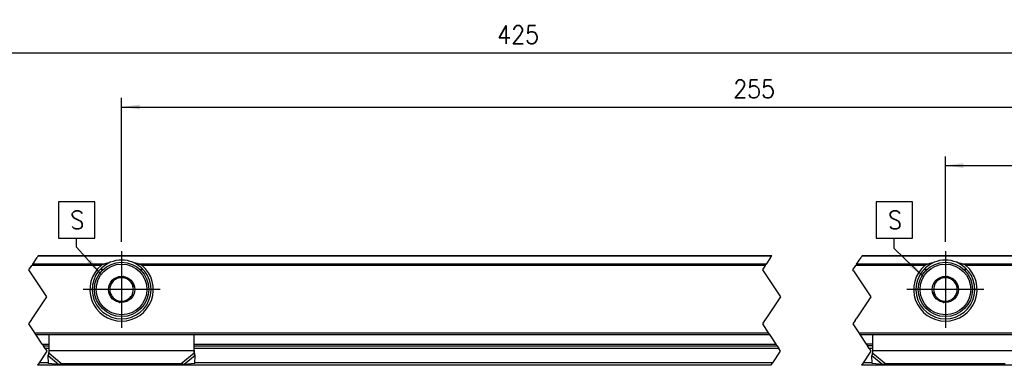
# Model space of a CAD drawing. Header units: millimetres. Extents: x -418 to 1575, y -634 to 914.
# Tile 10 of 49: x -141 to -32, y 246 to 284. Entities that reach past the tile are written whole.
import ezdxf

# ---------------------------------------------------------------- set-up
doc = ezdxf.new("R2010")
doc.units = ezdxf.units.MM
doc.linetypes.add('DOT_CENTER', pattern=[14, 12, -1, 0, -1])
doc.layers.add('1', color=7, linetype='Continuous')
doc.styles.add('CONVERTER_12', font='txt.shx', dxfattribs={"width": 0.9})
doc.dimstyles.new('ME10_DIM_43', dxfattribs={"dimtxt": 2, "dimasz": 2, "dimexe": 1, "dimexo": 1, "dimgap": 1, "dimtad": 1, "dimdsep": 46, "dimtxsty": 'CONVERTER_12', "dimsah": 1, "dimcen": 0.09, "dimclrd": 2, "dimclre": 2, "dimclrt": 2, "dimadec": 0, "dimazin": 0, "dimtfac": 1, "dimtdec": 4, "dimtix": 1, "dimtmove": 0, "dimatfit": 3, "dimfxl": 1, "dimtolj": 1, "dimtzin": 0, "dimarcsym": 0})
doc.dimstyles.new('ME10_DIM_47', dxfattribs={"dimtxt": 2, "dimasz": 2, "dimexe": 1, "dimexo": 1, "dimgap": 1, "dimtad": 1, "dimdsep": 46, "dimtxsty": 'CONVERTER_12', "dimsah": 1, "dimcen": 0.09, "dimclrd": 2, "dimclre": 2, "dimclrt": 2, "dimadec": 0, "dimazin": 0, "dimtfac": 1, "dimtdec": 4, "dimtix": 1, "dimtmove": 0, "dimatfit": 3, "dimfxl": 1, "dimtolj": 1, "dimtzin": 0, "dimarcsym": 0})
doc.dimstyles.new('ME10_DIM_48', dxfattribs={"dimtxt": 2, "dimasz": 2, "dimexe": 1, "dimexo": 1, "dimgap": 1, "dimtad": 1, "dimdsep": 46, "dimtxsty": 'CONVERTER_12', "dimsah": 1, "dimcen": 0.09, "dimclrd": 2, "dimclre": 2, "dimclrt": 2, "dimadec": 0, "dimazin": 0, "dimtfac": 1, "dimtdec": 4, "dimtix": 1, "dimtmove": 0, "dimatfit": 3, "dimfxl": 1, "dimtolj": 1, "dimtzin": 0, "dimarcsym": 0})
doc.dimstyles.get("Standard").update_dxf_attribs({"dimtxt": 0.18, "dimasz": 0.18, "dimexe": 0.18, "dimexo": 0.0625, "dimgap": 0.09, "dimtad": 0, "dimtih": 1, "dimtoh": 1, "dimdec": 4, "dimzin": 0, "dimdsep": 46, "dimtxsty": 'Standard', "dimcen": 0.09, "dimadec": 0, "dimazin": 0, "dimtfac": 1, "dimtdec": 4, "dimtofl": 0, "dimtmove": 0, "dimatfit": 3, "dimfxl": 1, "dimtolj": 1, "dimtzin": 0, "dimarcsym": 0})

# ---------------------------------------------------------------- blocks, each defined once
blk = doc.blocks.new('SOPORTE_SV2__56', base_point=(-242.8900000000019, 245.9293942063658))
at = {"color": 2, "linetype": 'DOT_CENTER'}
for p, q in [((-139.2145718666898, 257.1291841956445), (-138.7202909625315, 257.8706055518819)), ((-138.6260100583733, 258.0120269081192), (-138.7202909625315, 257.8706055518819)), ((-138.5869576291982, 258.070605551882), (-138.6260100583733, 258.0120269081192)), ((-57.69623996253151, 257.8706055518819), (-58.19052086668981, 257.1291841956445)), ((-57.69623996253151, 257.8706055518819), (-57.60195905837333, 258.0120269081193)), ((-57.60195905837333, 258.0120269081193), (-57.56290662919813, 258.070605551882)), ((-48.19052086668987, 257.1291841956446), (-47.69623996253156, 257.870605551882)), ((-47.60195905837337, 258.0120269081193), (-47.69623996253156, 257.870605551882)), ((-47.56290662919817, 258.070605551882), (-47.60195905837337, 258.0120269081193)), ((-139.6340279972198, 256.4999999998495), (-139.308852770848, 256.9877628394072)), ((-139.2145718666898, 257.1291841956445), (-139.308852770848, 256.9877628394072)), ((-58.28480177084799, 256.9877628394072), (-58.60997699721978, 256.4999999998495)), ((-58.28480177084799, 256.9877628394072), (-58.19052086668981, 257.1291841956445)), ((-48.60997699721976, 256.4999999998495), (-48.28480177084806, 256.9877628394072)), ((-48.19052086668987, 257.1291841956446), (-48.28480177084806, 256.9877628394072)), ((-139.547765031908, 256.3706055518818), (-139.6340279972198, 256.4999999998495)), ((-137.6340279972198, 253.4999999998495), (-139.547765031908, 256.3706055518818)), ((-58.60997699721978, 256.4999999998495), (-58.52371403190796, 256.3706055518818)), ((-58.52371403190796, 256.3706055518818), (-56.60997699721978, 253.4999999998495)), ((-48.52371403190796, 256.3706055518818), (-48.60997699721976, 256.4999999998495)), ((-48.52371403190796, 256.3706055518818), (-46.60997699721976, 253.4999999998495)), ((-139.2536242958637, 251.0706055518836), (-137.6340279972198, 253.4999999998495)), ((-56.60997699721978, 253.4999999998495), (-58.2295732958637, 251.0706055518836)), ((-46.60997699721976, 253.4999999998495), (-48.22957329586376, 251.0706055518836)), ((-139.6340279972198, 250.4999999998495), (-139.3869576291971, 250.8706055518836)), ((-138.9814047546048, 249.5210651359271), (-139.6340279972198, 250.4999999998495)), ((-139.3869576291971, 250.8706055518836), (-139.2536242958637, 251.0706055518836)), ((-58.36290662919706, 250.8706055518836), (-58.60997699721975, 250.4999999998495)), ((-58.60997699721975, 250.4999999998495), (-57.95735375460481, 249.5210651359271)), ((-58.2295732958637, 251.0706055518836), (-58.36290662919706, 250.8706055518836)), ((-48.36290662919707, 250.8706055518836), (-48.60997699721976, 250.4999999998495)), ((-48.60997699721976, 250.4999999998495), (-47.95735375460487, 249.5210651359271)), ((-48.36290662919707, 250.8706055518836), (-48.22957329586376, 251.0706055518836)), ((-138.8480714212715, 249.3210651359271), (-138.9814047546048, 249.5210651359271)), ((-138.1477649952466, 248.2706054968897), (-138.8480714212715, 249.3210651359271)), ((-57.95735375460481, 249.5210651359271), (-57.82402042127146, 249.3210651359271)), ((-57.82402042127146, 249.3210651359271), (-57.12371399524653, 248.2706054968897)), ((-47.95735375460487, 249.5210651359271), (-47.82402042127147, 249.3210651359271)), ((-47.82402042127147, 249.3210651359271), (-47.12371403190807, 248.2706055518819)), ((-138.1477649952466, 248.2706054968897), (-138.0144316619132, 248.0706054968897)), ((-137.822648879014, 247.7829313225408), (-138.0144316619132, 248.0706054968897)), ((-56.99038066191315, 248.0706054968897), (-57.12371399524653, 248.2706054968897)), ((-56.99038066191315, 248.0706054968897), (-56.79859787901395, 247.7829313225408)), ((-47.12371403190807, 248.2706055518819), (-46.99038069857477, 248.0706055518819)), ((-46.79859787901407, 247.7829313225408), (-46.99038069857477, 248.0706055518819)), ((-137.6340279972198, 247.4999999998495), (-138.4893157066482, 246.2170684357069)), ((-137.822648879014, 247.7829313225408), (-137.6340279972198, 247.4999999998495)), ((-57.46526470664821, 246.2170684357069), (-56.6099769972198, 247.4999999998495)), ((-56.6099769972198, 247.4999999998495), (-56.79859787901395, 247.7829313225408)), ((-46.60997699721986, 247.4999999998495), (-47.46526470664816, 246.217068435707)), ((-46.79859787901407, 247.7829313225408), (-46.60997699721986, 247.4999999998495)), ((-138.4893157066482, 246.2170684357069), (-138.6810985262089, 245.9293942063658)), ((-57.65704752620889, 245.9293942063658), (-57.46526470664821, 246.2170684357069)), ((-47.46526470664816, 246.217068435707), (-47.65704752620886, 245.9293942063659))]:
    blk.add_line(p, q, dxfattribs=at)
at = {"color": 3, "linetype": 'Continuous'}
for p, q in [((-57.60195905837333, 258.0120269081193), (-138.6260100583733, 258.0120269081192)), ((81.61539094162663, 258.0120269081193), (-47.60195905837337, 258.0120269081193)), ((-131.6563344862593, 256.9877628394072), (-139.308852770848, 256.9877628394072)), ((-131.3787852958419, 257.129184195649), (-139.2145718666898, 257.1291841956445)), ((-58.19052086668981, 257.1291841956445), (-127.4012147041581, 257.1291841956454)), ((-58.28480177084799, 256.9877628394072), (-127.123665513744, 256.9877628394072)), ((-40.65633448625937, 256.9877628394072), (-48.28480177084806, 256.9877628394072)), ((-40.37878529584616, 257.1291841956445), (-48.19052086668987, 257.1291841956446)), ((69.62121470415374, 257.1291841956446), (-36.40121470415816, 257.1291841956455)), ((69.34366551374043, 256.9877628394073), (-36.12366551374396, 256.9877628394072)), ((-138.9814047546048, 249.5210651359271), (-57.95735375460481, 249.5210651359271)), ((-47.95735375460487, 249.5210651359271), (81.25999624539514, 249.5210651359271)), ((-138.1477649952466, 248.2706054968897), (-137.3900000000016, 248.2706054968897)), ((-121.3900000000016, 248.2706054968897), (-57.12371399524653, 248.2706054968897)), ((-46.39000000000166, 248.2706055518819), (-47.12371403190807, 248.2706055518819)), ((-137.3900000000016, 247.7829313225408), (-137.822648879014, 247.7829313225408)), ((-137.4985431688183, 247.0303058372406), (-136.3064737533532, 246.0106522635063)), ((-137.3900000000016, 247.5792020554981), (-121.3900000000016, 247.5792020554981)), ((-137.3900000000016, 247.2919823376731), (-135.9757864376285, 246.0823146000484)), ((-121.3900000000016, 247.2919823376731), (-122.8042135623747, 246.0823146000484)), ((-121.2814568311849, 247.0303058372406), (-122.4735262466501, 246.0106522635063)), ((-56.79859787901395, 247.7829313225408), (-121.3900000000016, 247.7829313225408)), ((-46.39000000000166, 247.7829313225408), (-46.79859787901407, 247.7829313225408)), ((-46.49854316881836, 247.0303058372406), (-45.30647375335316, 246.0106522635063)), ((-46.39000000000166, 247.5792020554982), (-30.39000000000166, 247.5792020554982)), ((-46.39000000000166, 247.2919823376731), (-44.97578643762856, 246.0823146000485)), ((-137.4799701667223, 246.2170684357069), (-138.4893157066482, 246.2170684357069)), ((-57.46526470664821, 246.2170684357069), (-121.300029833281, 246.2170684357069)), ((-46.47997016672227, 246.2170684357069), (-47.46526470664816, 246.217068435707))]:
    blk.add_line(p, q, dxfattribs=at)
at = {"color": 7, "linetype": 'Continuous'}
for p, q in [((-138.5869576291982, 258.070605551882), (-57.56290662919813, 258.070605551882)), ((-47.56290662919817, 258.070605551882), (81.65444337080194, 258.070605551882)), ((-131.7371858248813, 256.5685420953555), (-131.3766507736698, 256.5685420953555)), ((-129.2086316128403, 255.7525409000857), (-129.544803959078, 255.6113556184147)), ((-128.9182753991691, 255.5319997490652), (-129.2086316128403, 255.7525409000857)), ((-127.4033492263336, 256.5685420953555), (-127.042814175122, 256.5685420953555)), ((-40.73718582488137, 256.5685420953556), (-40.37665077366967, 256.5685420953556)), ((-38.20863161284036, 255.7525409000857), (-38.54480395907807, 255.6113556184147)), ((-37.91827539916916, 255.5319997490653), (-38.20863161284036, 255.7525409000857)), ((-36.40334922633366, 256.5685420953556), (-36.04281417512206, 256.5685420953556)), ((-130.5394081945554, 255.193642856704), (-130.5852243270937, 254.8319164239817)), ((-130.2032358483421, 255.3348281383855), (-130.5394081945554, 255.193642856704)), ((-128.0592234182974, 254.8795035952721), (-128.3495796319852, 255.1000447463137)), ((-128.1050395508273, 254.5177771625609), (-128.0592234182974, 254.8795035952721)), ((-39.53940819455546, 255.193642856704), (-39.58522432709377, 254.8319164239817)), ((-39.20323584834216, 255.3348281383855), (-39.53940819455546, 255.193642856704)), ((-37.05922341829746, 254.8795035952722), (-37.34957963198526, 255.1000447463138)), ((-37.10503955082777, 254.517777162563), (-37.05922341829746, 254.8795035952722)), ((-130.674960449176, 254.1234339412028), (-130.7207765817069, 253.7617075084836)), ((-130.7207765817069, 253.7617075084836), (-130.4304203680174, 253.5411663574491)), ((-128.5767641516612, 253.3063829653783), (-128.2405918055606, 253.4475682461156)), ((-128.2405918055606, 253.4475682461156), (-128.1947756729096, 253.8092946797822)), ((-39.67496044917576, 254.1234339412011), (-39.72077658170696, 253.7617075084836)), ((-39.72077658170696, 253.7617075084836), (-39.43042036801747, 253.5411663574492)), ((-37.57676415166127, 253.3063829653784), (-37.24059180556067, 253.4475682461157)), ((-37.24059180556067, 253.4475682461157), (-37.19477567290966, 253.8092946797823)), ((-129.8617246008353, 253.109211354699), (-129.5713683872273, 252.8886702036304)), ((-129.5713683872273, 252.8886702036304), (-129.2351960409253, 253.0298554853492)), ((-38.86172460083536, 253.1092113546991), (-38.57136838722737, 252.8886702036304)), ((-38.57136838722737, 252.8886702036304), (-38.23519604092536, 253.0298554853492)), ((-138.8480714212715, 249.3210651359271), (-57.82402042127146, 249.3210651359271)), ((-137.3900000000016, 247.6027986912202), (-137.3900000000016, 249.3210651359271)), ((-121.3900000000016, 247.6027986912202), (-121.3900000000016, 249.3210651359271)), ((-47.82402042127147, 249.3210651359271), (81.39332957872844, 249.3210651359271)), ((-46.39000000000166, 247.6027986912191), (-46.39000000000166, 249.3210651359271)), ((-138.0144316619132, 248.0706054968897), (-137.3900000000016, 248.0706054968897)), ((-121.3900000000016, 248.0706054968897), (-56.99038066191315, 248.0706054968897)), ((-46.39000000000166, 248.0706055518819), (-46.99038069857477, 248.0706055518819)), ((-137.4513594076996, 247.1996704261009), (-137.4985431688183, 247.0303058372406)), ((-137.4782337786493, 246.1410389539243), (-137.4985431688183, 247.0303058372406)), ((-137.3900000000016, 247.5792020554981), (-137.3900000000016, 247.6027986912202)), ((-137.3900000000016, 247.2919823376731), (-137.3900000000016, 247.5792020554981)), ((-121.3900000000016, 247.5792020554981), (-121.3900000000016, 247.6027986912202)), ((-121.3900000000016, 247.2919823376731), (-121.3900000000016, 247.5792020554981)), ((-121.2814568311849, 247.0303058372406), (-121.3286405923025, 247.199670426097)), ((-121.301766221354, 246.1410389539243), (-121.2814568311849, 247.0303058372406)), ((-46.45135940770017, 247.1996704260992), (-46.49854316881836, 247.0303058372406)), ((-46.47823377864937, 246.1410389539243), (-46.49854316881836, 247.0303058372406)), ((-46.39000000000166, 247.5792020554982), (-46.39000000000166, 247.6027986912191)), ((-46.39000000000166, 247.2919823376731), (-46.39000000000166, 247.5792020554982)), ((-57.65704752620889, 245.9293942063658), (-138.6810985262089, 245.9293942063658)), ((-136.3064737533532, 246.0106522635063), (-137.4782337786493, 246.1410389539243)), ((-122.8042135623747, 246.0823146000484), (-135.9757864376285, 246.0823146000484)), ((-121.301766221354, 246.1410389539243), (-122.4735262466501, 246.0106522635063)), ((81.56030247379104, 245.9293942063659), (-47.65704752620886, 245.9293942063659)), ((-45.30647375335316, 246.0106522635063), (-46.47823377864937, 246.1410389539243)), ((-31.80421356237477, 246.0823146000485), (-44.97578643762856, 246.0823146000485))]:
    blk.add_line(p, q, dxfattribs=at)
for centre, radius in [((-129.3900000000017, 254.3206055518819), 2.999999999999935), ((-38.39000000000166, 254.320605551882), 3.000000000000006), ((-129.3900000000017, 254.3206055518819), 1.450000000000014), ((-38.39000000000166, 254.320605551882), 1.449999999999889), ((-129.3900000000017, 254.3206055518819), 0.0500000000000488), ((-38.39000000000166, 254.320605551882), 0.0500000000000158)]:
    blk.add_circle(centre, radius, dxfattribs=at)
at = {"color": 3, "linetype": 'Continuous'}
for centre, radius in [((-129.3900000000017, 254.3206055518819), 2.800000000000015), ((-38.39000000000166, 254.320605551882), 2.800000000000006)]:
    blk.add_circle(centre, radius, dxfattribs=at)
at = {"color": 7, "linetype": 'Continuous'}
for centre, radius, start, end in [((-129.3900000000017, 254.3206055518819), 3.499999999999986, 130.3551916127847, 49.64480838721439), ((-129.3900000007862, 254.3206055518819), 3.250000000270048, 112.6198649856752, 67.38013504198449), ((-129.3900000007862, 254.3206055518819), 3.25000000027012, 67.38013504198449, 112.6198649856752), ((-38.39000000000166, 254.320605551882), 3.499999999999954, 130.355191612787, 49.644808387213), ((-38.39000000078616, 254.320605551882), 3.250000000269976, 112.6198649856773, 67.3801350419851), ((-38.39000000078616, 254.320605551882), 3.250000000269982, 67.3801350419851, 112.6198649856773), ((-129.3900000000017, 254.3206055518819), 1.300000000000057, 96.83900793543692, 128.7237451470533), ((-129.3900000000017, 254.3206055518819), 1.300000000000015, 68.72374514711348, 96.83900793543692), ((-38.39000000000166, 254.320605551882), 1.299999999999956, 96.83900793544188, 128.7237451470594), ((-38.39000000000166, 254.320605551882), 1.299999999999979, 68.72374514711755, 96.83900793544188), ((-129.3900000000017, 254.3206055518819), 1.300000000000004, 156.839007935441, 188.7237451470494), ((-129.3900000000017, 254.3206055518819), 1.299999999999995, 128.7237451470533, 156.839007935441), ((-129.3900000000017, 254.3206055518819), 1.300000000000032, 36.83900793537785, 68.72374514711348), ((-129.3900000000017, 254.3206055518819), 1.300000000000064, 8.7237451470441, 36.83900793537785), ((-129.3900000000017, 254.3206055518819), 1.300000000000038, 336.8390079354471, 8.7237451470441), ((-38.39000000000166, 254.320605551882), 1.300000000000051, 156.8390079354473, 188.723745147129), ((-38.39000000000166, 254.320605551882), 1.299999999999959, 128.7237451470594, 156.8390079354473), ((-38.39000000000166, 254.320605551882), 1.299999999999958, 36.83900793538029, 68.72374514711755), ((-38.39000000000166, 254.320605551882), 1.299999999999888, 8.723745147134, 36.83900793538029), ((-38.39000000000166, 254.320605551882), 1.299999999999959, 336.8390079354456, 8.723745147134), ((-129.3900000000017, 254.3206055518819), 1.300000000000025, 188.7237451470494, 216.839007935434), ((-129.3900000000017, 254.3206055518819), 1.299999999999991, 216.839007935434, 248.7237451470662), ((-129.3900000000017, 254.3206055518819), 1.300000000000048, 308.7237451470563, 336.8390079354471), ((-38.39000000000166, 254.320605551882), 1.300000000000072, 188.723745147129, 216.8390079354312), ((-38.39000000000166, 254.320605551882), 1.300000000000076, 216.8390079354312, 248.7237451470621), ((-38.39000000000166, 254.320605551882), 1.300000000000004, 308.7237451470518, 336.8390079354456), ((-129.3900000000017, 254.3206055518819), 1.300000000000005, 248.7237451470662, 276.8390079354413), ((-129.3900000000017, 254.3206055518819), 1.299999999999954, 276.8390079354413, 308.7237451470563), ((-38.39000000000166, 254.320605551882), 1.300000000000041, 248.7237451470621, 276.8390079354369), ((-38.39000000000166, 254.320605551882), 1.300000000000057, 276.8390079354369, 308.7237451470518)]:
    blk.add_arc(centre, radius, start, end, dxfattribs=at)
for points, knots in [([(-131.6563344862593, 256.9877628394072), (-131.6473822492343, 256.9950070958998), (-131.6267354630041, 257.011714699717), (-131.5938670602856, 257.033406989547), (-131.5581617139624, 257.0542376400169), (-131.5093370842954, 257.0793697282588), (-131.4495103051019, 257.1053888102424), (-131.400588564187, 257.1218485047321), (-131.3787852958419, 257.129184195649)], [0, 0, 0, 0, 0.0345342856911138, 0.079647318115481, 0.1179555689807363, 0.1585174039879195, 0.2443336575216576, 0.3133299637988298, 0.3133299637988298, 0.3133299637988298, 0.3133299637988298]), ([(-131.3787852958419, 257.129184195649), (-131.3181809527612, 257.1479682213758), (-131.1975748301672, 257.1853494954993), (-131.0136622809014, 257.2354827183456), (-130.8281434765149, 257.281354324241), (-130.7025791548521, 257.3075500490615), (-130.6400000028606, 257.3206055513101)], [0, 0, 0, 0, 0.1903327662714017, 0.3787731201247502, 0.5717821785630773, 0.7635470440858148, 0.7635470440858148, 0.7635470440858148, 0.7635470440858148]), ([(-128.14000000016, 257.3206055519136), (-128.0774833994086, 257.3075637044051), (-127.952166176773, 257.2814207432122), (-127.7667019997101, 257.235577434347), (-127.5827238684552, 257.1854404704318), (-127.4618761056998, 257.1479853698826), (-127.4012147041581, 257.1291841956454)], [0, 0, 0, 0, 0.1915728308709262, 0.3840160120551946, 0.5730355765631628, 0.7635470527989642, 0.7635470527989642, 0.7635470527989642, 0.7635470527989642]), ([(-127.4012147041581, 257.1291841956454), (-127.3728598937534, 257.1195158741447), (-127.3240004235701, 257.1028559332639), (-127.2655265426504, 257.0766525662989), (-127.2228477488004, 257.0547861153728), (-127.1880905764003, 257.0346176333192), (-127.1542347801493, 257.0123954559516), (-127.1335430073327, 256.9957220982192), (-127.123665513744, 256.9877628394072)], [0, 0, 0, 0, 0.0898239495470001, 0.154779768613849, 0.192005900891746, 0.2336501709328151, 0.2752943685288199, 0.3133311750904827, 0.3133311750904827, 0.3133311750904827, 0.3133311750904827]), ([(-40.65633448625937, 256.9877628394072), (-40.63690856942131, 257.0026868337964), (-40.59496687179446, 257.0349085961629), (-40.52897957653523, 257.0700303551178), (-40.45604563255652, 257.1028758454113), (-40.40715749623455, 257.1195230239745), (-40.37878529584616, 257.1291841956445)], [0, 0, 0, 0, 0.0733847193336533, 0.1584418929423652, 0.2234096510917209, 0.3132557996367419, 0.3132557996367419, 0.3132557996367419, 0.3132557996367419]), ([(-40.37878529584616, 257.1291841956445), (-40.31824827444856, 257.1479478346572), (-40.19764244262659, 257.1853299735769), (-40.01373048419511, 257.2354659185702), (-39.82814338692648, 257.2813543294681), (-39.70257906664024, 257.3075500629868), (-39.64000000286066, 257.3206055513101)], [0, 0, 0, 0, 0.190121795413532, 0.3787731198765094, 0.5717824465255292, 0.7635470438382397, 0.7635470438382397, 0.7635470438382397, 0.7635470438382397]), ([(-37.14000000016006, 257.3206055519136), (-37.07748345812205, 257.3075637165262), (-36.95216623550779, 257.2814207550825), (-36.76669451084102, 257.2355755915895), (-36.58271639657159, 257.1854383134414), (-36.46186866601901, 257.1479831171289), (-36.40121470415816, 257.1291841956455)], [0, 0, 0, 0, 0.1915726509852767, 0.3840160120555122, 0.573058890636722, 0.763547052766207, 0.763547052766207, 0.763547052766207, 0.763547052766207]), ([(-36.40121470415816, 257.1291841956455), (-36.37284947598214, 257.11952555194), (-36.32397205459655, 257.1028822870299), (-36.2510418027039, 257.0700409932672), (-36.18504662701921, 257.0349180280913), (-36.14309557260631, 257.0026897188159), (-36.12366551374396, 256.9877628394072)], [0, 0, 0, 0, 0.0898239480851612, 0.154779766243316, 0.2398559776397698, 0.3132557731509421, 0.3132557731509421, 0.3132557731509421, 0.3132557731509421]), ([(-137.4985431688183, 247.0303058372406), (-137.4897608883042, 247.0504895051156), (-137.4717166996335, 247.0919591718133), (-137.4448077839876, 247.1557760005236), (-137.4172602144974, 247.222761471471), (-137.3992271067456, 247.2685522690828), (-137.3900000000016, 247.2919823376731)], [0, 0, 0, 0, 0.0660342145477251, 0.1356748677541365, 0.207770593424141, 0.2833140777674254, 0.2833140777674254, 0.2833140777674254, 0.2833140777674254]), ([(-137.4513594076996, 247.1996704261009), (-137.4422695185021, 247.2342384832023), (-137.4244126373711, 247.3021467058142), (-137.404919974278, 247.4070442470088), (-137.3923292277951, 247.5069864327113), (-137.3907216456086, 247.573113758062), (-137.3900000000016, 247.6027986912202)], [0, 0, 0, 0, 0.1071938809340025, 0.2105801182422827, 0.3198858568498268, 0.4089231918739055, 0.4089231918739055, 0.4089231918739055, 0.4089231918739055]), ([(-121.3900000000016, 247.6027986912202), (-121.3892787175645, 247.5731137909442), (-121.3876719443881, 247.5069865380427), (-121.3754295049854, 247.4098624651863), (-121.3562078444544, 247.3049248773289), (-121.3384162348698, 247.2369947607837), (-121.3286405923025, 247.199670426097)], [0, 0, 0, 0, 0.0890373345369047, 0.1983430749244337, 0.2932194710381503, 0.4089230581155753, 0.4089230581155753, 0.4089230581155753, 0.4089230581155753]), ([(-121.2814568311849, 247.0303058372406), (-121.2902391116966, 247.0504895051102), (-121.3082833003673, 247.0919591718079), (-121.3351922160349, 247.1557760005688), (-121.3627397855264, 247.2227614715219), (-121.380772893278, 247.2685522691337), (-121.3900000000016, 247.2919823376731)], [0, 0, 0, 0, 0.0660342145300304, 0.1356748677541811, 0.2077705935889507, 0.2833140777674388, 0.2833140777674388, 0.2833140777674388, 0.2833140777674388]), ([(-46.49854316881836, 247.0303058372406), (-46.48976088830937, 247.050489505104), (-46.47171669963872, 247.0919591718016), (-46.44480778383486, 247.1557760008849), (-46.41726021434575, 247.2227614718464), (-46.39922710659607, 247.2685522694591), (-46.39000000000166, 247.2919823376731)], [0, 0, 0, 0, 0.0660342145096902, 0.1356748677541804, 0.2077705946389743, 0.2833140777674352, 0.2833140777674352, 0.2833140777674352, 0.2833140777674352]), ([(-46.45135940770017, 247.1996704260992), (-46.44226904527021, 247.2342382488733), (-46.4244112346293, 247.3021460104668), (-46.40538351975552, 247.4045811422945), (-46.39256323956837, 247.5044758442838), (-46.39083925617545, 247.5706056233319), (-46.39000000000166, 247.6027986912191)], [0, 0, 0, 0, 0.1071938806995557, 0.2105801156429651, 0.312366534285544, 0.4089232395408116, 0.4089232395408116, 0.4089232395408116, 0.4089232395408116]), ([(-135.9757864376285, 246.0823146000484), (-136.0045194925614, 246.0743897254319), (-136.0596385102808, 246.0591873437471), (-136.1436830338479, 246.0396322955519), (-136.2251251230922, 246.023153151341), (-136.2801832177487, 246.014692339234), (-136.3064737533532, 246.0106522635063)], [0, 0, 0, 0, 0.0894085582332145, 0.1715136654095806, 0.2588191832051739, 0.3386072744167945, 0.3386072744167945, 0.3386072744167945, 0.3386072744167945]), ([(-122.4735262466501, 246.0106522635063), (-122.4998167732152, 246.0146924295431), (-122.5548748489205, 246.0231534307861), (-122.6374871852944, 246.0398678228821), (-122.7215196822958, 246.0594801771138), (-122.7766336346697, 246.07469889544), (-122.8042135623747, 246.0823146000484)], [0, 0, 0, 0, 0.0797880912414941, 0.1670936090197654, 0.252779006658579, 0.3386072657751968, 0.3386072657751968, 0.3386072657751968, 0.3386072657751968]), ([(-44.97578643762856, 246.0823146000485), (-45.00451949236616, 246.0743897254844), (-45.05963851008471, 246.0591873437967), (-45.14368303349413, 246.0396322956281), (-45.22512512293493, 246.02315315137), (-45.28018321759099, 246.0146923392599), (-45.30647375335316, 246.0106522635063)], [0, 0, 0, 0, 0.0894085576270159, 0.171513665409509, 0.2588191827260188, 0.3386072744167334, 0.3386072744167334, 0.3386072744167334, 0.3386072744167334])]:
    blk.add_open_spline(points, degree=3, knots=knots, dxfattribs=at)
at = {"layer": '1', "color": 2, "linetype": 'DOT_CENTER'}
for p, q in [((-129.3900000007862, 258.5706055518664), (-129.3900000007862, 250.0706055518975)), ((-129.3900000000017, 258.3206055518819), (-129.3900000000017, 250.320605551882)), ((-38.39000000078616, 258.570605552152), (-38.39000000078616, 250.070605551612)), ((-125.1400000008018, 254.3206055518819), (-133.6400000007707, 254.3206055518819)), ((-125.3900000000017, 254.3206055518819), (-133.3900000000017, 254.3206055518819)), ((-34.14000000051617, 254.320605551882), (-42.64000000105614, 254.320605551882))]:
    blk.add_line(p, q, dxfattribs=at)
blk = doc.blocks.new('*D107')
at = {"layer": '1', "color": 2, "linetype": 'Continuous'}
for p, q in [((-180.3900000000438, 259.5706055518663), (-180.3900000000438, 281.4950239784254)), ((16.61000000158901, 257.9706053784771), (16.61000000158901, 281.4950239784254)), ((-180.3900000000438, 280.4950239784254), (16.61000000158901, 280.4950239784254))]:
    blk.add_line(p, q, dxfattribs=at)
at = {"layer": '1', "color": 2}
for points in [[(-178.3900000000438, 280.7583289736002), (-178.3900000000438, 280.2317189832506), (-180.3900000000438, 280.4950239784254)], [(14.61000000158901, 280.2317189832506), (14.61000000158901, 280.7583289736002), (16.61000000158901, 280.4950239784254)]]:
    blk.add_solid(points, dxfattribs=at)
at = {"layer": '1', "color": 2, "insert": (-87.89656408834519, 281.4950239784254), "char_height": 2, "attachment_point": 7, "rotation": 0.00013888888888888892, "line_spacing_factor": 0.60024009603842, "style": 'CONVERTER_12'}
blk.add_mtext('425', dxfattribs=at)
blk = doc.blocks.new('*D111')
at = {"layer": '1', "color": 2, "linetype": 'Continuous'}
for p, q in [((-129.3900000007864, 259.5706055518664), (-129.3900000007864, 275.4950239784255)), ((16.61000000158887, 257.970605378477), (16.61000000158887, 275.4950239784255)), ((-129.3900000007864, 274.4950239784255), (16.61000000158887, 274.4950239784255))]:
    blk.add_line(p, q, dxfattribs=at)
at = {"layer": '1', "color": 2}
for points in [[(-127.3900000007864, 274.7583289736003), (-127.3900000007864, 274.2317189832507), (-129.3900000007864, 274.4950239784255)], [(14.61000000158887, 274.2317189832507), (14.61000000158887, 274.7583289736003), (16.61000000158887, 274.4950239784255)]]:
    blk.add_solid(points, dxfattribs=at)
at = {"layer": '1', "color": 2, "insert": (-61.82822372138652, 275.4950239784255), "char_height": 2, "attachment_point": 7, "rotation": 0.00013888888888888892, "line_spacing_factor": 0.60024009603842, "style": 'CONVERTER_12'}
blk.add_mtext('255', dxfattribs=at)
blk = doc.blocks.new('*D112')
at = {"layer": '1', "color": 2, "linetype": 'Continuous'}
for p, q in [((-38.39000000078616, 259.570605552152), (-38.39000000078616, 269.0227386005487)), ((16.61000000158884, 257.9706053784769), (16.61000000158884, 269.0227386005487)), ((-38.39000000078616, 268.0227386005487), (16.61000000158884, 268.0227386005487))]:
    blk.add_line(p, q, dxfattribs=at)
at = {"layer": '1', "color": 2}
for points in [[(-36.39000000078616, 268.2860435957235), (-36.39000000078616, 267.7594336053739), (-38.39000000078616, 268.0227386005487)], [(14.61000000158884, 267.7594336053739), (14.61000000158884, 268.2860435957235), (16.61000000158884, 268.0227386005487)]]:
    blk.add_solid(points, dxfattribs=at)
at = {"layer": '1', "color": 2, "insert": (-12.38999999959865, 269.0227386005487), "char_height": 2, "attachment_point": 7, "rotation": 0.00013888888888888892, "line_spacing_factor": 0.60024009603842, "style": 'CONVERTER_12'}
blk.add_mtext('55', dxfattribs=at)
blk = doc.blocks.new('Top1', base_point=(-155.390000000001, 251.9999999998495))
at = {"layer": '1', "color": 2}
for points in [[(-136.3644362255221, 264.008355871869), (-136.3644362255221, 260.008355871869), (-132.3644362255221, 260.008355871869), (-132.3644362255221, 264.008355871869)], [(-46.03243496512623, 264.008355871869), (-46.03243496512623, 260.008355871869), (-42.03243496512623, 260.008355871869), (-42.03243496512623, 264.008355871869)]]:
    blk.add_lwpolyline(points, close=True, dxfattribs=at)
for points in [[(-133.1764290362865, 257.2937918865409), (-132.7848941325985, 257.6459544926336), (-131.6431913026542, 255.9828717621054)], [(-42.42773936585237, 256.9350899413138), (-42.06155665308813, 257.3135450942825), (-40.80732186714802, 255.7336005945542)]]:
    blk.add_solid(points, dxfattribs=at)
blk.add_blockref('SOPORTE_SV2__56', (-242.8900000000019, 245.9293942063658))
at = {"layer": '1', "color": 2, "style": 'CONVERTER_12', "width": 0.9}
for p in [(-135.0644362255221, 261.008355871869), (-44.73243496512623, 261.008355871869)]:
    blk.add_text('S', height=2, dxfattribs=at).set_placement(p)
at = {"layer": '1'}
for base, p2, dimstyle, picture, middle in [((-180.3900000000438, 280.4950239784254), (-180.3900000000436, 258.5706055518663), 'ME10_DIM_43', '*D107', (-85.49656408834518, 282.4950239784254)), ((-129.3900000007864, 274.4950239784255), (-129.3900000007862, 258.5706055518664), 'ME10_DIM_47', '*D111', (-59.42822372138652, 276.4950239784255)), ((-38.39000000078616, 268.0227386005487), (-38.39000000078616, 258.570605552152), 'ME10_DIM_48', '*D112', (-10.88999999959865, 270.0227386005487))]:
    dim = blk.add_linear_dim(base=base, p1=(16.61000000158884, 256.970605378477), p2=p2, dimstyle=dimstyle, dxfattribs=at)
    dim.commit()
    dim.dimension.update_dxf_attribs({"geometry": picture, "text_midpoint": middle, "text_rotation": 0.00013888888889})
at = {"layer": '1', "color": 2, "linetype": 'Continuous', "has_arrowhead": 0}
for points in [[(-131.6431913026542, 255.9828717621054), (-134.364436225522, 259.0083558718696), (-134.364436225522, 260.008355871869)], [(-40.80732186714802, 255.7336005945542), (-44.03243496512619, 258.8541306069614), (-44.03243496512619, 260.008355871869)]]:
    blk.add_leader(points, dimstyle='Standard', dxfattribs=at)

msp = doc.modelspace()

# ---------------------------------------------------------------- block references
msp.add_blockref('Top1', (-155.390000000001, 251.9999999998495))

doc.saveas('drawing.dxf')
